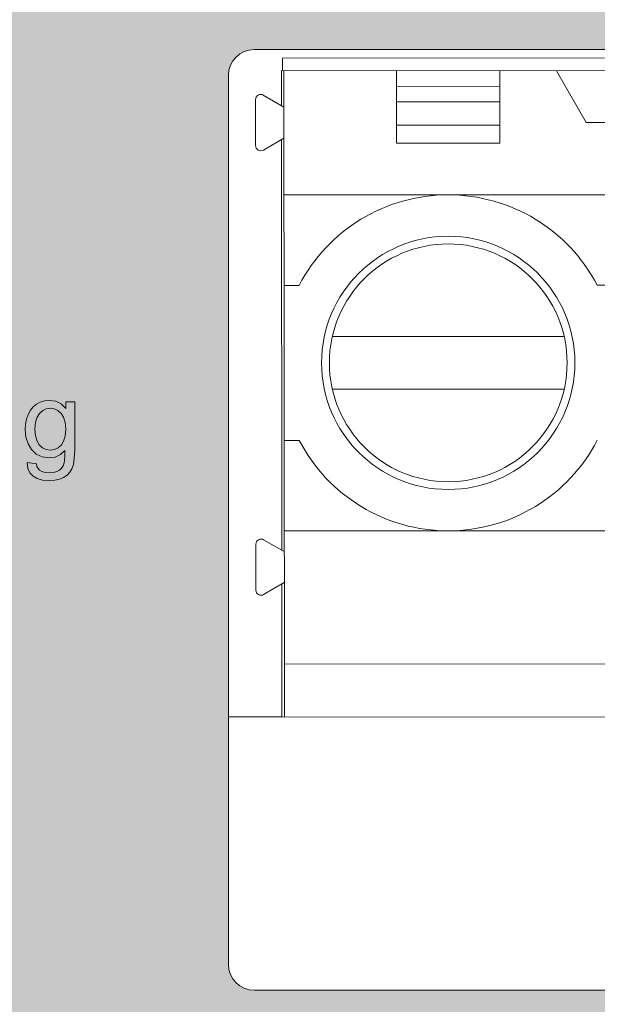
# Model space of a CAD drawing. Header units: millimetres. Extents: x 0 to 420, y 0 to 297.
# Tile 6 of 13: x 325 to 336, y 98 to 117. Entities that reach past the tile are written whole.
import ezdxf

# ---------------------------------------------------------------- set-up
doc = ezdxf.new("R2010")
doc.units = ezdxf.units.MM
doc.layers.get('0').update_dxf_attribs({"linetype": 'CONTINUOUS', "lineweight": 13})

msp = doc.modelspace()

# ---------------------------------------------------------------- hatches: boundary and pattern name
h = msp.add_hatch(color=18)
h.paths.add_polyline_path([(362.264, 138.334), (333.835, 145.622, -0.332186), (311.375, 171.592), (311.375, 90.6, 0.414214), (312.375, 89.6), (379.975, 89.6, 0.414214), (380.975, 90.6), (380.975, 125.5, 0.1645)])
h.paths.add_polyline_path([(361.625, 98.199, 0.414214), (362.125, 98.699), (362.125, 115.899, 0.414214), (361.625, 116.399), (329.795, 116.4, 0.414214), (329.295, 115.9), (329.295, 98.7, 0.414214), (329.795, 98.2)], flags=16)
h.paths.add_polyline_path([(367.475, 115.1), (372.075, 115.1, -0.414214), (372.275, 114.9), (372.275, 107.3, -0.414214), (372.075, 107.1), (367.475, 107.1, -0.414214), (367.275, 107.3), (367.275, 114.9, -0.414214)], flags=16)

# ---------------------------------------------------------------- linework, layer by layer
for p, q in [((329.801, 116.4), (361.631, 116.399)), ((362.108, 116.253), (330.348, 116.231)), ((330.348, 116.231), (330.348, 115.986)), ((330.325, 115.986), (362.125, 116.008)), ((329.301, 98.7), (329.301, 115.9)), ((330.326, 115.315), (330.325, 115.986)), ((330.384, 103.486), (330.375, 115.986)), ((332.551, 114.587), (332.55, 115.987)), ((334.55, 115.989), (334.551, 114.589)), ((335.648, 115.99), (336.226, 114.99)), ((332.551, 115.687), (334.551, 115.689)), ((329.826, 115.43), (329.826, 114.541)), ((329.976, 115.517), (330.376, 115.286)), ((334.551, 115.389), (332.551, 115.387)), ((334.551, 114.939), (332.551, 114.937)), ((336.226, 114.99), (337.226, 114.991)), ((330.376, 114.686), (329.977, 114.455)), ((330.332, 106.715), (330.326, 114.657)), ((334.551, 114.589), (332.551, 114.587)), ((362.127, 113.608), (330.377, 113.586)), ((330.67, 111.836), (330.378, 111.836)), ((337.02, 111.84), (336.436, 111.84)), ((331.324, 110.847), (335.784, 110.85)), ((331.324, 109.827), (335.785, 109.83)), ((330.672, 108.836), (330.38, 108.836)), ((362.132, 107.108), (330.382, 107.086)), ((329.982, 106.917), (330.382, 106.686)), ((329.832, 106.83), (329.832, 105.941)), ((330.382, 106.086), (329.982, 105.855)), ((330.334, 103.486), (330.332, 106.057)), ((362.133, 104.533), (330.383, 104.511)), ((329.308, 103.492), (330.334, 103.492)), ((362.134, 103.508), (330.334, 103.486)), ((361.631, 98.199), (329.801, 98.2))]:
    msp.add_line(p, q)
at = {"color": 7}
for p, q in [((326.326, 109.587), (326.156, 109.587)), ((326.156, 109.587), (326.156, 109.456)), ((326.326, 108.647), (326.326, 109.587)), ((325.584, 108.383), (325.405, 108.41))]:
    msp.add_line(p, q, dxfattribs=at)
for points in [[(325.587, 109.539), (325.523, 109.487), (325.469, 109.42), (325.424, 109.336)], [(325.838, 109.611), (325.743, 109.602), (325.661, 109.578), (325.587, 109.539)], [(326.156, 109.456), (326.062, 109.544), (325.959, 109.594), (325.838, 109.611)], [(325.424, 109.336), (325.393, 109.248), (325.374, 109.154), (325.368, 109.049)], [(325.557, 109.063), (325.568, 109.191), (325.598, 109.288), (325.643, 109.358)], [(325.643, 109.358), (325.707, 109.416), (325.775, 109.448), (325.852, 109.459)], [(325.852, 109.459), (325.93, 109.448), (325.999, 109.415), (326.065, 109.357)], [(326.065, 109.357), (326.111, 109.286), (326.142, 109.187), (326.154, 109.057)], [(325.368, 109.049), (325.383, 108.899), (325.424, 108.773), (325.49, 108.661)], [(325.642, 108.75), (325.598, 108.822), (325.568, 108.923), (325.557, 109.063)], [(326.154, 109.057), (326.142, 108.921), (326.112, 108.82), (326.068, 108.75)], [(325.49, 108.661), (325.582, 108.573), (325.694, 108.519), (325.837, 108.5)], [(325.855, 108.652), (325.773, 108.664), (325.704, 108.695), (325.642, 108.75)], [(325.837, 108.5), (325.951, 108.516), (326.049, 108.562), (326.138, 108.642)], [(326.068, 108.75), (326.005, 108.695), (325.936, 108.663), (325.855, 108.652)], [(326.138, 108.642), (326.137, 108.531), (326.132, 108.454), (326.124, 108.406)], [(326.273, 108.288), (326.301, 108.369), (326.319, 108.486), (326.326, 108.647)], [(325.405, 108.41), (325.417, 108.297), (325.456, 108.213), (325.52, 108.147)], [(325.646, 108.262), (325.617, 108.291), (325.596, 108.331), (325.584, 108.383)], [(326.124, 108.406), (326.103, 108.348), (326.072, 108.302), (326.03, 108.263)], [(325.833, 108.211), (325.755, 108.218), (325.693, 108.236), (325.646, 108.262)], [(326.03, 108.263), (325.981, 108.236), (325.916, 108.218), (325.833, 108.211)], [(326.11, 108.12), (326.179, 108.168), (326.232, 108.223), (326.273, 108.288)], [(325.52, 108.147), (325.602, 108.101), (325.705, 108.07), (325.834, 108.059)], [(325.834, 108.059), (325.943, 108.067), (326.034, 108.088), (326.11, 108.12)]]:
    msp.add_lwpolyline(points, dxfattribs=at)
for radius in [2.45, 2.3]:
    msp.add_circle((333.554, 110.338), radius)
for centre, radius, start, end in [((329.801, 115.9), 0.5, 90, 180), ((329.926, 115.43), 0.1, 60.0393, 180.0393), ((329.926, 114.541), 0.1, 180.0393, 300.0393), ((333.554, 110.338), 3.25, 27.5257, 152.5529), ((333.554, 110.338), 3.25, 207.5257, 332.5529), ((329.932, 106.83), 0.1, 60.0393, 180.0393), ((329.932, 105.941), 0.1, 180.0393, 300.0393), ((329.801, 98.7), 0.5, 180, 270)]:
    msp.add_arc(centre, radius, start, end)

doc.saveas('drawing.dxf')
